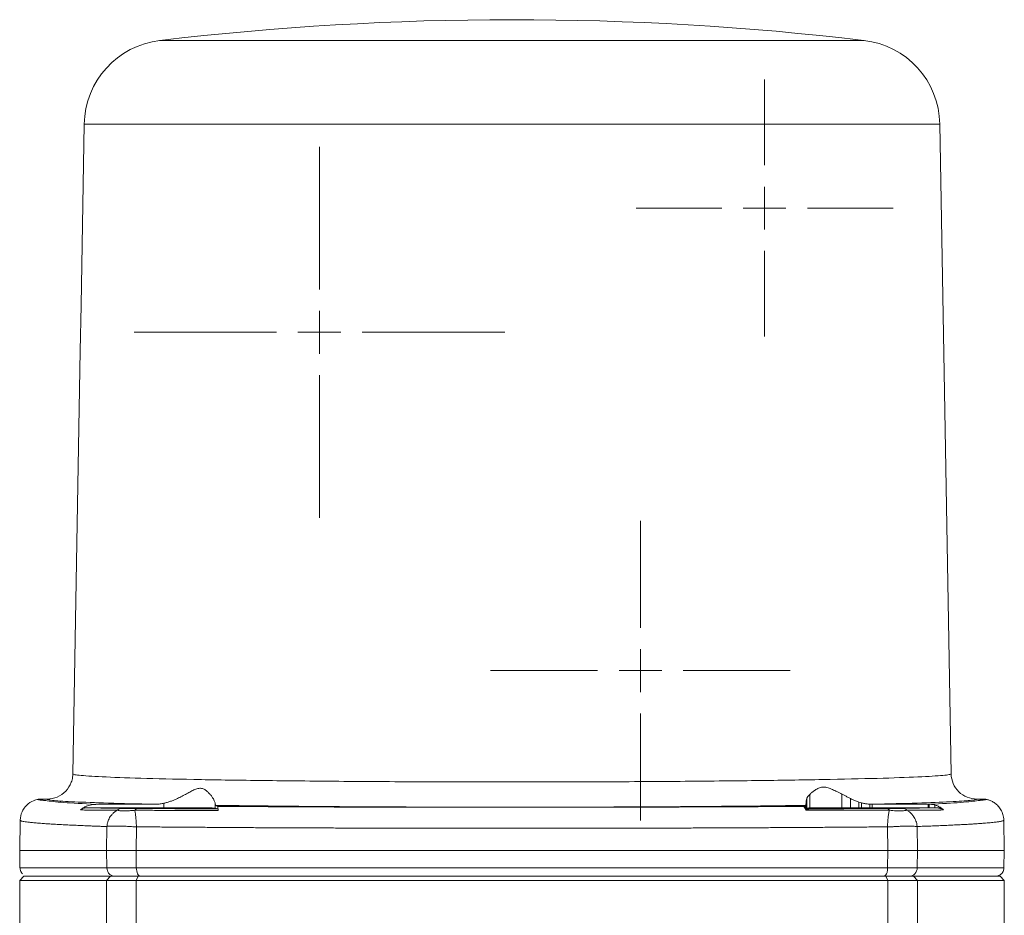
# Model space of a CAD drawing. Header units: millimetres. Extents: x 75 to 915, y -46 to 868.
# Tile 7 of 45: x 184 to 299, y 151 to 256. Entities that reach past the tile are written whole.
import ezdxf

# ---------------------------------------------------------------- set-up
doc = ezdxf.new("R2010")
doc.units = ezdxf.units.MM

# ---------------------------------------------------------------- blocks, each defined once
blk = doc.blocks.new('SW_CENTERMARKSYMBOL_17')
at = {"color": 0, "linetype": 'Continuous', "lineweight": 0}
for p, q in [((0, 5), (0, 15)), ((0, 0), (0, 2.5)), ((-5, 0), (-15, 0)), ((0, 0), (-2.5, 0)), ((0, 0), (0, -2.5)), ((0, 0), (2.5, 0)), ((5, 0), (15, 0)), ((0, -5), (0, -15))]:
    blk.add_line(p, q, dxfattribs=at)
blk = doc.blocks.new('SW_CENTERMARKSYMBOL_18')
at = {"color": 0, "linetype": 'Continuous', "lineweight": 0}
for p, q in [((0, 5), (0, 21.65)), ((0, 0), (0, 2.5)), ((-5, 0), (-21.65, 0)), ((0, 0), (-2.5, 0)), ((0, 0), (0, -2.5)), ((0, 0), (2.5, 0)), ((5, 0), (21.65, 0)), ((0, -5), (0, -21.65))]:
    blk.add_line(p, q, dxfattribs=at)
blk = doc.blocks.new('SW_CENTERMARKSYMBOL_19')
at = {"color": 0, "linetype": 'Continuous', "lineweight": 0}
for p, q in [((0, 5), (0, 17.5)), ((0, 0), (0, 2.5)), ((-5, 0), (-17.5, 0)), ((0, 0), (-2.5, 0)), ((0, 0), (0, -2.5)), ((0, 0), (2.5, 0)), ((5, 0), (17.5, 0)), ((0, -5), (0, -17.5))]:
    blk.add_line(p, q, dxfattribs=at)

msp = doc.modelspace()

# ---------------------------------------------------------------- linework, layer by layer
at = {"color": 7, "linetype": 'Continuous', "lineweight": 15}
for p, q in [((191.45, 243.75), (191.08, 222.59)), ((292.71, 167.89), (291.38, 243.76)), ((191.08, 222.58), (190.99, 217.26)), ((190.99, 217.26), (190.13, 167.89)), ((187.13, 164.94), (186.09, 164.94)), ((200.76, 164.46), (200.76, 163.94)), ((275.76, 163.89), (275.76, 164.56)), ((275.77, 164.62), (275.77, 163.89)), ((275.84, 164.95), (275.84, 163.9)), ((276.19, 165.49), (276.19, 163.91)), ((279.96, 165.52), (279.96, 163.94)), ((280.95, 165), (280.95, 163.94)), ((281.93, 164.58), (281.93, 163.94)), ((282.25, 164.49), (282.25, 163.94)), ((296.75, 164.94), (295.71, 164.94)), ((191.74, 163.94), (200.76, 163.94)), ((192.82, 164.34), (199.66, 164.34)), ((206.76, 163.89), (206.76, 164.41)), ((206.76, 163.89), (207.08, 163.81)), ((206.8, 164.21), (207.05, 164.09)), ((275.46, 164.09), (275.47, 164.09)), ((275.47, 164.09), (275.66, 164.21)), ((275.66, 164.21), (275.66, 163.87)), ((275.7, 163.88), (275.66, 163.87)), ((275.7, 163.78), (275.68, 163.81)), ((275.7, 164.22), (275.7, 163.88)), ((275.75, 163.65), (275.81, 163.79)), ((282.25, 163.94), (281.93, 163.94)), ((283.23, 164.35), (283.23, 163.94)), ((283.5, 163.94), (283.23, 163.94)), ((283.5, 164.34), (290.01, 164.35)), ((283.5, 164.34), (283.5, 163.94)), ((290.01, 163.94), (283.5, 163.94)), ((290.01, 164.35), (290.01, 163.94)), ((290.01, 164.35), (290.16, 164.35)), ((290.16, 163.94), (290.01, 163.94)), ((290.16, 164.34), (290.16, 163.94)), ((290.82, 164.25), (290.82, 163.94)), ((291.5, 163.94), (291.52, 163.93)), ((183.98, 162.5), (183.92, 158.94)), ((183.98, 162.48), (183.98, 162.5)), ((298.92, 158.94), (298.86, 162.51)), ((194.07, 158.94), (194.11, 161.74)), ((197.52, 158.94), (197.55, 161.7)), ((285.28, 161.7), (285.32, 158.94)), ((288.73, 161.74), (288.77, 158.94)), ((183.92, 158.94), (183.95, 156.91)), ((183.92, 158.94), (194.07, 158.94)), ((194.1, 156.92), (194.07, 158.94)), ((197.52, 158.94), (285.32, 158.94)), ((197.54, 156.92), (197.52, 158.94)), ((285.32, 158.94), (285.29, 156.92)), ((288.77, 158.94), (288.74, 156.92)), ((288.77, 158.94), (298.92, 158.94)), ((298.88, 156.91), (298.92, 158.94)), ((184.42, 155.94), (183.92, 155.44)), ((183.92, 155.44), (183.92, 143.44)), ((194.07, 155.44), (183.92, 155.44)), ((184.42, 155.94), (194.52, 155.94)), ((194.52, 155.94), (194.07, 155.44)), ((194.07, 155.44), (194.07, 141.28)), ((197.52, 155.44), (194.07, 155.44)), ((194.52, 155.94), (197.74, 155.94)), ((197.74, 155.94), (197.52, 155.44)), ((197.52, 155.44), (197.52, 135.87)), ((285.32, 155.44), (197.52, 155.44)), ((197.74, 155.94), (285.1, 155.94)), ((285.32, 155.44), (285.1, 155.94)), ((285.1, 155.94), (288.32, 155.94)), ((285.32, 155.44), (285.32, 135.87)), ((288.77, 155.44), (285.32, 155.44)), ((288.77, 155.44), (288.32, 155.94)), ((288.32, 155.94), (298.42, 155.94)), ((288.77, 155.44), (288.77, 141.29)), ((298.92, 155.44), (288.77, 155.44)), ((298.92, 155.44), (298.42, 155.94)), ((298.92, 145.94), (298.92, 155.44))]:
    msp.add_line(p, q, dxfattribs=at)
at = {"color": 8, "linetype": 'Continuous', "lineweight": 15}
msp.add_line((291.38, 243.76), (191.45, 243.75), dxfattribs=at)
at = {"color": 7, "linetype": 'Continuous', "lineweight": 15}
for centre, radius, start, end in [((241.43, -94.06), 350, 83.2602, 96.7493), ((201.45, 243.58), 10, 96.6131, 179.0016), ((281.39, 243.58), 10, 1.0016, 83.5859)]:
    msp.add_arc(centre, radius, start, end, dxfattribs=at)
at = {"color": 8, "linetype": 'Continuous', "lineweight": 15}
for points, knots in [([(282.5, 253.51), (282.52, 253.51), (282.61, 253.51), (282.14, 253.51), (281.08, 253.51), (279.36, 253.51), (277.07, 253.51), (274.23, 253.51), (270.88, 253.51), (267.08, 253.51), (262.89, 253.51), (258.36, 253.51), (253.58, 253.51), (248.61, 253.51), (243.53, 253.51), (238.41, 253.51), (233.34, 253.51), (228.4, 253.51), (223.65, 253.51), (219.18, 253.51), (215.05, 253.51), (211.33, 253.51), (208.07, 253.51), (205.32, 253.51), (203.13, 253.51), (201.51, 253.51), (200.57, 253.51), (200.18, 253.51), (200.29, 253.51), (200.29, 253.51)], [0, 0, 0, 0, 0.009755, 0.049251, 0.088748, 0.128244, 0.167741, 0.207237, 0.246733, 0.28623, 0.325726, 0.365222, 0.404719, 0.444215, 0.483711, 0.523208, 0.562704, 0.6022, 0.641697, 0.681193, 0.72069, 0.760186, 0.799682, 0.839179, 0.878675, 0.918171, 0.957668, 0.997164, 1, 1, 1, 1]), ([(183.95, 156.92), (183.95, 156.92), (184.82, 156.92), (188.23, 156.92), (190.77, 156.92), (194.1, 156.92)], [0, 0, 0, 0, 0.5, 0.5, 1, 1, 1, 1]), ([(288.74, 156.92), (292.06, 156.92), (294.61, 156.92), (298.02, 156.92), (298.88, 156.92), (298.88, 156.92)], [0, 0, 0, 0, 0.5, 0.5, 1, 1, 1, 1])]:
    msp.add_open_spline(points, degree=3, knots=knots, dxfattribs=at)
at = {"color": 7, "linetype": 'Continuous', "lineweight": 15}
for points, knots in [([(190.12, 167.89), (190.12, 167.76), (190.1, 167.42), (189.91, 166.7), (189.36, 165.82), (188.34, 165.11), (187.53, 164.94), (187.13, 164.94)], [0, 0, 0, 0, 0.0820926, 0.2075427, 0.4571995, 0.7068833, 0.9565566, 0.9565566, 0.9565566, 0.9565566]), ([(292.71, 167.89), (292.71, 167.89), (292.71, 167.88), (292.69, 167.86), (292.64, 167.84), (292.43, 167.78), (291.56, 167.68), (289.12, 167.53), (284.35, 167.36), (277.93, 167.22), (270.11, 167.1), (261.18, 167.01), (251.49, 166.95), (241.42, 166.94), (231.34, 166.95), (221.66, 167.01), (212.73, 167.1), (204.91, 167.21), (198.49, 167.36), (193.72, 167.52), (191.27, 167.67), (190.41, 167.78), (190.2, 167.83), (190.14, 167.86), (190.13, 167.88), (190.12, 167.88), (190.12, 167.89)], [0, 0, 0, 0, 0.003913, 0.007826, 0.015653, 0.031304, 0.062598, 0.125086, 0.187573, 0.250059, 0.312545, 0.37503, 0.437516, 0.5, 0.562485, 0.62497, 0.687455, 0.749941, 0.812427, 0.874914, 0.937402, 0.968696, 0.984347, 0.992174, 0.996087, 1, 1, 1, 1]), ([(292.71, 167.89), (292.72, 167.5), (292.88, 166.73), (293.55, 165.75), (294.54, 165.1), (295.32, 164.94), (295.71, 164.94)], [0, 0, 0, 0, 0.249995, 0.5, 0.750005, 1, 1, 1, 1]), ([(200.76, 164.46), (200.82, 164.47), (200.95, 164.5), (201.15, 164.56), (201.34, 164.62), (201.54, 164.68), (201.74, 164.75), (202.06, 164.88), (202.49, 165.08), (203.03, 165.35), (203.53, 165.63), (204.02, 165.9), (204.48, 166.12), (204.95, 166.23), (205.37, 166.16), (205.71, 165.94), (206.01, 165.67), (206.25, 165.39), (206.46, 165.1), (206.6, 164.86), (206.68, 164.67), (206.74, 164.52), (206.75, 164.44), (206.76, 164.41)], [0, 0, 0, 0, 0.0199, 0.040164, 0.060803, 0.081827, 0.103246, 0.125067, 0.187441, 0.250775, 0.316434, 0.375346, 0.438309, 0.50044, 0.562665, 0.624886, 0.683457, 0.749454, 0.812544, 0.875113, 0.918083, 0.959688, 1, 1, 1, 1]), ([(276.19, 165.49), (276.24, 165.53), (276.33, 165.62), (276.48, 165.74), (276.62, 165.85), (276.76, 165.95), (276.93, 166.06), (277.12, 166.17), (277.41, 166.29), (277.81, 166.38), (278.24, 166.3), (278.59, 166.17), (278.93, 166.03), (279.38, 165.81), (279.76, 165.62), (279.96, 165.52)], [0, 0, 0, 0, 0.055786, 0.108585, 0.158445, 0.205416, 0.249557, 0.315659, 0.375758, 0.500068, 0.624315, 0.684183, 0.750479, 0.867117, 1, 1, 1, 1]), ([(183.98, 162.5), (183.99, 162.82), (184.13, 163.47), (184.69, 164.28), (185.4, 164.74), (185.9, 164.88), (186.09, 164.91)], [0.1025444, 0.1025444, 0.1025444, 0.1025444, 0.3525399, 0.6025452, 0.8525497, 1, 1, 1, 1]), ([(186.09, 164.94), (186.09, 164.94), (186.09, 164.93), (186.11, 164.91), (186.13, 164.9), (186.17, 164.89), (186.22, 164.87), (186.27, 164.86), (186.34, 164.85), (186.42, 164.83), (186.51, 164.82), (186.61, 164.81), (186.72, 164.79), (186.84, 164.78), (186.93, 164.77), (186.97, 164.77)], [0, 0, 0, 0, 0.077084, 0.154088, 0.231026, 0.307912, 0.384762, 0.46159, 0.53841, 0.615238, 0.692088, 0.768974, 0.845912, 0.922916, 1, 1, 1, 1]), ([(186.97, 164.77), (186.93, 164.77), (186.84, 164.78), (186.72, 164.79), (186.61, 164.81), (186.51, 164.82), (186.42, 164.83), (186.34, 164.85), (186.27, 164.86), (186.22, 164.87), (186.17, 164.89), (186.13, 164.9), (186.11, 164.91), (186.09, 164.93), (186.09, 164.94), (186.09, 164.94)], [0, 0, 0, 0, 0.077084, 0.154088, 0.231026, 0.307912, 0.384762, 0.46159, 0.53841, 0.615238, 0.692088, 0.768974, 0.845912, 0.922916, 1, 1, 1, 1]), ([(186.97, 164.77), (186.93, 164.77), (186.85, 164.78), (186.74, 164.79), (186.63, 164.8), (186.54, 164.81), (186.45, 164.82), (186.37, 164.83), (186.29, 164.84), (186.21, 164.85), (186.14, 164.87), (186.09, 164.89), (186.09, 164.9), (186.09, 164.91)], [0, 0, 0, 0, 0.07131, 0.142649, 0.214011, 0.285397, 0.356836, 0.428361, 0.500003, 0.625703, 0.750127, 0.877701, 1, 1, 1, 1]), ([(192.82, 164.33), (191.31, 164.4), (190.06, 164.47), (188.6, 164.58), (188.17, 164.62), (187.47, 164.69), (187.19, 164.73), (186.97, 164.77)], [0, 0, 0, 0, 0.5, 0.5, 0.75, 0.75, 1, 1, 1, 1]), ([(187.13, 164.94), (187.13, 164.94), (187.13, 164.93), (187.13, 164.93), (187.13, 164.92), (187.15, 164.91), (187.16, 164.91), (187.21, 164.89), (187.26, 164.87), (187.46, 164.83), (187.67, 164.8), (188.47, 164.72), (189.28, 164.67), (191.41, 164.57), (192.74, 164.52), (195.86, 164.42), (197.65, 164.38), (199.66, 164.34)], [0, 0, 0, 0, 0.015625, 0.015625, 0.03125, 0.03125, 0.0625, 0.0625, 0.125, 0.125, 0.25, 0.25, 0.5, 0.5, 0.75, 0.75, 1, 1, 1, 1]), ([(200.76, 164.46), (200.69, 164.44), (200.54, 164.41), (200.32, 164.38), (200.1, 164.35), (199.88, 164.34), (199.73, 164.34), (199.66, 164.34)], [0, 0, 0, 0, 0.2009023, 0.4009709, 0.6005873, 0.8001355, 1, 1, 1, 1]), ([(275.76, 164.43), (275.76, 164.45), (275.76, 164.49), (275.76, 164.55), (275.77, 164.6), (275.77, 164.62)], [0, 0, 0, 0, 0.324404, 0.657725, 1, 1, 1, 1]), ([(275.77, 164.62), (275.77, 164.65), (275.78, 164.7), (275.8, 164.77), (275.82, 164.86), (275.84, 164.92), (275.84, 164.95)], [0, 0, 0, 0, 0.236964, 0.482618, 0.736964, 1, 1, 1, 1]), ([(275.84, 164.95), (275.85, 164.98), (275.87, 165.03), (275.9, 165.11), (275.95, 165.19), (276, 165.27), (276.06, 165.34), (276.12, 165.42), (276.17, 165.47), (276.19, 165.49)], [0, 0, 0, 0, 0.142216, 0.284173, 0.426157, 0.568453, 0.711341, 0.8551, 1, 1, 1, 1]), ([(279.96, 165.52), (280.01, 165.5), (280.12, 165.44), (280.28, 165.36), (280.45, 165.27), (280.61, 165.18), (280.78, 165.09), (280.9, 165.03), (280.95, 165)], [0, 0, 0, 0, 0.169564, 0.337407, 0.503944, 0.669599, 0.834806, 1, 1, 1, 1]), ([(280.95, 165), (281.02, 164.96), (281.15, 164.89), (281.35, 164.8), (281.55, 164.72), (281.74, 164.65), (281.87, 164.61), (281.93, 164.58)], [0, 0, 0, 0, 0.214433, 0.421651, 0.62165, 0.814431, 1, 1, 1, 1]), ([(282.25, 164.49), (282.31, 164.48), (282.43, 164.45), (282.62, 164.41), (282.82, 164.38), (283.02, 164.36), (283.16, 164.35), (283.23, 164.35)], [0, 0, 0, 0, 0.191201, 0.38669, 0.586581, 0.790982, 1, 1, 1, 1]), ([(283.5, 164.34), (285.46, 164.39), (287.21, 164.43), (290.25, 164.53), (291.54, 164.58), (293.61, 164.68), (294.4, 164.73), (295.18, 164.81), (295.38, 164.84), (295.58, 164.88), (295.63, 164.89), (295.68, 164.91), (295.69, 164.92), (295.7, 164.93), (295.7, 164.93), (295.71, 164.94), (295.71, 164.94), (295.71, 164.94)], [0, 0, 0, 0, 0.25, 0.25, 0.5, 0.5, 0.75, 0.75, 0.875, 0.875, 0.9375, 0.9375, 0.96875, 0.96875, 0.984375, 0.984375, 1, 1, 1, 1]), ([(295.86, 164.77), (295.44, 164.7), (294.75, 164.62), (292.85, 164.48), (291.63, 164.41), (290.16, 164.34)], [0, 0, 0, 0, 0.5, 0.5, 1, 1, 1, 1]), ([(296.75, 164.94), (296.75, 164.94), (296.75, 164.93), (296.73, 164.92), (296.7, 164.9), (296.67, 164.89), (296.62, 164.88), (296.56, 164.86), (296.49, 164.85), (296.42, 164.84), (296.33, 164.82), (296.23, 164.81), (296.12, 164.8), (296, 164.78), (295.91, 164.78), (295.86, 164.77)], [0, 0, 0, 0, 0.077084, 0.154088, 0.231026, 0.307912, 0.384762, 0.46159, 0.53841, 0.615238, 0.692088, 0.768974, 0.845912, 0.922916, 1, 1, 1, 1]), ([(296.75, 164.91), (296.75, 164.91), (296.75, 164.9), (296.73, 164.89), (296.69, 164.87), (296.63, 164.86), (296.53, 164.84), (296.41, 164.82), (296.25, 164.81), (296.08, 164.79), (295.93, 164.78), (295.86, 164.77)], [0, 0, 0, 0, 0.081589, 0.163338, 0.249877, 0.374299, 0.500002, 0.625347, 0.750373, 0.875242, 1, 1, 1, 1]), ([(296.75, 164.91), (296.8, 164.9), (296.91, 164.88), (297.08, 164.84), (297.26, 164.78), (297.45, 164.69), (297.64, 164.59), (297.83, 164.47), (298.02, 164.31), (298.21, 164.13), (298.38, 163.92), (298.53, 163.69), (298.66, 163.42), (298.77, 163.13), (298.84, 162.82), (298.85, 162.6), (298.86, 162.49)], [0, 0, 0, 0, 0.04654, 0.096928, 0.151204, 0.209392, 0.271488, 0.337466, 0.407288, 0.480924, 0.558361, 0.639547, 0.724373, 0.812723, 0.904588, 1, 1, 1, 1]), ([(191.01, 163.67), (191.05, 163.7), (191.13, 163.77), (191.26, 163.86), (191.4, 163.95), (191.54, 164.03), (191.7, 164.1), (191.89, 164.18), (192.14, 164.26), (192.47, 164.32), (192.7, 164.33), (192.82, 164.33)], [0, 0, 0, 0, 0.077827, 0.157871, 0.24014, 0.324628, 0.411318, 0.500185, 0.646737, 0.813222, 1, 1, 1, 1]), ([(191.74, 163.94), (191.71, 163.94), (191.65, 163.93), (191.56, 163.92), (191.49, 163.91), (191.43, 163.89), (191.39, 163.88), (191.32, 163.85), (191.23, 163.81), (191.11, 163.75), (191.04, 163.69), (191.01, 163.67)], [0, 0, 0, 0, 0.123933, 0.232342, 0.324541, 0.400089, 0.458746, 0.500411, 0.672554, 0.839374, 1, 1, 1, 1]), ([(195.3, 163.66), (195.23, 163.65), (195.07, 163.65), (194.83, 163.64), (194.59, 163.64), (194.27, 163.65), (193.82, 163.65), (193.3, 163.65), (192.79, 163.65), (192.45, 163.66), (192.13, 163.66), (191.84, 163.66), (191.5, 163.67), (191.22, 163.67), (191.06, 163.67), (191.01, 163.67)], [0, 0, 0, 0, 0.044068, 0.094515, 0.151347, 0.195276, 0.304688, 0.451107, 0.549555, 0.659482, 0.699269, 0.784832, 0.871767, 0.963467, 1, 1, 1, 1]), ([(195.85, 163.86), (195.75, 163.86), (195.55, 163.86), (195.24, 163.87), (194.91, 163.87), (194.48, 163.88), (193.96, 163.89), (193.28, 163.9), (192.63, 163.92), (192.1, 163.93), (191.83, 163.93), (191.74, 163.94)], [0, 0, 0, 0, 0.061527, 0.129652, 0.204377, 0.285701, 0.428582, 0.571451, 0.785737, 0.923365, 1, 1, 1, 1]), ([(194.11, 161.77), (194.11, 161.84), (194.13, 161.96), (194.17, 162.17), (194.24, 162.41), (194.35, 162.66), (194.51, 162.92), (194.72, 163.18), (194.98, 163.44), (195.19, 163.58), (195.3, 163.66)], [0, 0, 0, 0, 0.083239, 0.163954, 0.27746, 0.395715, 0.520527, 0.673394, 0.827088, 1, 1, 1, 1]), ([(197.35, 163.63), (197.29, 163.62), (197.15, 163.62), (196.95, 163.61), (196.76, 163.59), (196.57, 163.58), (196.41, 163.56), (196.24, 163.56), (196.06, 163.56), (195.87, 163.56), (195.69, 163.58), (195.53, 163.6), (195.4, 163.63), (195.34, 163.64), (195.3, 163.65)], [0, 0, 0, 0, 0.066971, 0.145678, 0.225912, 0.289955, 0.359185, 0.426194, 0.502113, 0.608245, 0.712715, 0.80532, 0.903233, 1, 1, 1, 1]), ([(195.85, 163.86), (195.87, 163.86), (195.92, 163.86), (196.01, 163.85), (196.11, 163.85), (196.21, 163.85), (196.33, 163.85), (196.45, 163.85), (196.62, 163.85), (196.82, 163.85), (197.07, 163.84), (197.33, 163.84), (197.52, 163.84), (197.62, 163.84)], [0, 0, 0, 0, 0.0669409, 0.1351051, 0.2046992, 0.2759175, 0.3489411, 0.4239382, 0.501064, 0.6294302, 0.7505134, 0.8684973, 1, 1, 1, 1]), ([(197.55, 161.7), (197.55, 161.75), (197.55, 161.85), (197.54, 162.02), (197.53, 162.18), (197.52, 162.4), (197.5, 162.64), (197.47, 162.91), (197.44, 163.14), (197.42, 163.31), (197.39, 163.48), (197.36, 163.56), (197.35, 163.63)], [0, 0, 0, 0, 0.054261, 0.137146, 0.209368, 0.273444, 0.421545, 0.550688, 0.6711, 0.802123, 0.860081, 1, 1, 1, 1]), ([(207.1, 163.62), (206.78, 163.62), (206.15, 163.62), (205.21, 163.62), (204.29, 163.62), (203.37, 163.62), (202.48, 163.62), (201.59, 163.62), (200.72, 163.62), (199.86, 163.63), (199.01, 163.63), (198.17, 163.63), (197.62, 163.63), (197.35, 163.63)], [0, 0, 0, 0, 0.09571, 0.190465, 0.284261, 0.377099, 0.468976, 0.559892, 0.649844, 0.738832, 0.826854, 0.913911, 1, 1, 1, 1]), ([(197.62, 163.84), (197.93, 163.84), (198.54, 163.84), (199.47, 163.83), (200.41, 163.83), (201.35, 163.83), (202.29, 163.82), (203.24, 163.82), (204.19, 163.82), (205.15, 163.81), (206.11, 163.81), (206.75, 163.81), (207.08, 163.81)], [0, 0, 0, 0, 0.100017, 0.200001, 0.299964, 0.399916, 0.499867, 0.599829, 0.699813, 0.799828, 0.899887, 1, 1, 1, 1]), ([(200.76, 163.94), (200.84, 163.94), (201, 163.94), (201.25, 163.94), (201.49, 163.94), (201.74, 163.94), (201.98, 163.94), (202.23, 163.94), (202.47, 163.93), (202.71, 163.93), (202.95, 163.93), (203.19, 163.93), (203.42, 163.93), (203.65, 163.93), (203.88, 163.93), (204.1, 163.93), (204.32, 163.93), (204.53, 163.93), (204.73, 163.92), (204.93, 163.92), (205.13, 163.92), (205.33, 163.92), (205.53, 163.92), (205.73, 163.91), (205.92, 163.91), (206.1, 163.91), (206.27, 163.91), (206.42, 163.9), (206.55, 163.9), (206.65, 163.89), (206.73, 163.89), (206.75, 163.89), (206.76, 163.89)], [0, 0, 0, 0, 0.026416, 0.052992, 0.079728, 0.106625, 0.133682, 0.1609, 0.188278, 0.215817, 0.243516, 0.271375, 0.299395, 0.327575, 0.355916, 0.384417, 0.413079, 0.441901, 0.470883, 0.500026, 0.530611, 0.563211, 0.597826, 0.634455, 0.673098, 0.713756, 0.756428, 0.801114, 0.847815, 0.896529, 0.947258, 1, 1, 1, 1]), ([(206.8, 164.21), (206.8, 164.21), (206.79, 164.22), (206.79, 164.24), (206.78, 164.26), (206.77, 164.3), (206.76, 164.35), (206.76, 164.39), (206.76, 164.41)], [0, 0, 0, 0, 0.167591, 0.334416, 0.50077, 0.666953, 0.833263, 1, 1, 1, 1]), ([(206.8, 164.21), (209.2, 164.18), (211.76, 164.15), (217.16, 164.09), (219.99, 164.07), (225.83, 164.03), (228.84, 164.02), (234.96, 164), (238.07, 163.99), (244.29, 163.99), (247.4, 164), (253.52, 164.02), (256.54, 164.03), (262.41, 164.07), (265.25, 164.09), (270.67, 164.14), (273.25, 164.17), (275.66, 164.21)], [0, 0, 0, 0, 0.125, 0.125, 0.25, 0.25, 0.375, 0.375, 0.5, 0.5, 0.625, 0.625, 0.75, 0.75, 0.875, 0.875, 1, 1, 1, 1]), ([(207.05, 164.09), (207.05, 164.09), (207.05, 164.08), (207.06, 164.05), (207.07, 164.01), (207.07, 163.96), (207.08, 163.87), (207.09, 163.75), (207.1, 163.66), (207.1, 163.62)], [0, 0, 0, 0, 0.141173, 0.271319, 0.390906, 0.500032, 0.677488, 0.844191, 1, 1, 1, 1]), ([(207.05, 164.09), (207.36, 164.09), (207.98, 164.08), (208.92, 164.08), (209.86, 164.07), (210.81, 164.07), (211.75, 164.06), (212.7, 164.06), (213.66, 164.05), (214.62, 164.05), (215.58, 164.04), (216.54, 164.04), (217.51, 164.03), (218.48, 164.03), (220.18, 164.02), (222.62, 164.01), (225.28, 164), (227.41, 164), (229.02, 164), (230.63, 163.99), (231.7, 163.99), (232.24, 163.99)], [0, 0, 0, 0, 0.038471, 0.076925, 0.115367, 0.153801, 0.192231, 0.230661, 0.269095, 0.307537, 0.34599, 0.38446, 0.42295, 0.461464, 0.500006, 0.624962, 0.750039, 0.812522, 0.874999, 0.937485, 1, 1, 1, 1]), ([(207.08, 163.81), (207.08, 163.81), (207.08, 163.8), (207.08, 163.78), (207.09, 163.75), (207.09, 163.7), (207.1, 163.65), (207.1, 163.62)], [0, 0, 0, 0, 0.1648915, 0.3311732, 0.5003414, 0.7522646, 1, 1, 1, 1]), ([(232.24, 163.99), (232.5, 163.99), (233.01, 163.99), (233.77, 163.99), (234.54, 163.98), (235.3, 163.98), (236.07, 163.98), (236.83, 163.98), (237.59, 163.98), (238.36, 163.98), (239.12, 163.98), (239.89, 163.98), (240.65, 163.98), (241.42, 163.98), (242.18, 163.98), (242.95, 163.98), (243.71, 163.98), (244.48, 163.98), (245.24, 163.98), (246.01, 163.98), (246.77, 163.98), (247.54, 163.98), (248.3, 163.98), (249.07, 163.99), (249.83, 163.99), (250.34, 163.99), (250.59, 163.99)], [0, 0, 0, 0, 0.042008, 0.083927, 0.125766, 0.167532, 0.209233, 0.250877, 0.292472, 0.334026, 0.375548, 0.417046, 0.458527, 0.5, 0.541473, 0.582954, 0.624452, 0.665974, 0.707528, 0.749123, 0.790767, 0.832468, 0.874234, 0.916073, 0.957992, 1, 1, 1, 1]), ([(250.59, 163.99), (250.9, 163.99), (251.5, 163.99), (252.41, 163.99), (253.32, 163.99), (254.22, 164), (255.13, 164), (256.03, 164), (257.4, 164.01), (259.22, 164.01), (261.31, 164.02), (263.68, 164.03), (266.32, 164.04), (268.89, 164.05), (270.93, 164.06), (272.45, 164.07), (273.96, 164.08), (274.96, 164.09), (275.46, 164.09)], [0, 0, 0, 0, 0.035684, 0.07136, 0.107032, 0.142702, 0.178373, 0.21405, 0.249734, 0.340504, 0.431259, 0.500003, 0.62494, 0.749972, 0.812434, 0.874915, 0.937431, 1, 1, 1, 1]), ([(275.53, 164.03), (275.52, 164.04), (275.51, 164.06), (275.49, 164.07), (275.48, 164.08), (275.48, 164.08), (275.47, 164.08), (275.46, 164.09), (275.46, 164.09), (275.46, 164.09), (275.46, 164.09)], [0, 0, 0, 0, 0.265668, 0.499821, 0.599484, 0.69939, 0.775062, 0.850165, 0.924768, 1, 1, 1, 1]), ([(275.68, 163.8), (275.67, 163.82), (275.65, 163.86), (275.62, 163.92), (275.59, 163.96), (275.56, 164), (275.54, 164.02), (275.53, 164.03)], [0, 0, 0, 0, 0.198362, 0.397553, 0.597569, 0.798381, 1, 1, 1, 1]), ([(275.82, 163.81), (275.8, 163.81), (275.78, 163.81), (275.75, 163.81), (275.74, 163.81), (275.73, 163.81), (275.72, 163.81), (275.71, 163.81), (275.7, 163.81), (275.69, 163.81)], [0.0000012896, 0.0000012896, 0.0000012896, 0.0000012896, 0.0000799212, 0.0000799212, 0.0000799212, 0.0001198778, 0.0001198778, 0.0001198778, 0.0001600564, 0.0001600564, 0.0001600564, 0.0001600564]), ([(275.7, 164.22), (275.71, 164.22), (275.72, 164.23), (275.73, 164.26), (275.75, 164.29), (275.75, 164.33), (275.76, 164.38), (275.76, 164.41), (275.76, 164.43)], [0, 0, 0, 0, 0.175463, 0.347299, 0.515587, 0.680409, 0.84185, 1, 1, 1, 1]), ([(275.7, 163.88), (275.71, 163.88), (275.73, 163.88), (275.75, 163.88), (275.75, 163.88), (275.76, 163.89), (275.76, 163.89)], [0, 0, 0, 0, 0.266009, 0.505117, 0.73972, 1, 1, 1, 1]), ([(285.49, 163.65), (285.36, 163.64), (285.07, 163.64), (284.62, 163.63), (284.14, 163.63), (283.52, 163.63), (282.64, 163.63), (281.65, 163.63), (280.72, 163.63), (279.64, 163.64), (278.37, 163.64), (276.95, 163.65), (276.12, 163.65), (275.75, 163.65)], [0, 0, 0, 0, 0.043169, 0.090788, 0.142862, 0.192853, 0.285752, 0.417421, 0.500003, 0.570151, 0.749979, 0.88783, 1, 1, 1, 1]), ([(275.76, 163.89), (275.76, 163.89), (275.76, 163.89), (275.77, 163.89), (275.77, 163.89)], [0, 0, 0, 0, 0.504434, 1, 1, 1, 1]), ([(275.77, 163.89), (275.78, 163.89), (275.8, 163.89), (275.83, 163.9), (275.84, 163.9)], [0, 0, 0, 0, 0.506553, 1, 1, 1, 1]), ([(275.82, 163.81), (275.85, 163.81), (275.89, 163.81), (275.92, 163.81), (276, 163.81), (276.07, 163.81), (276.15, 163.81), (276.23, 163.81), (276.3, 163.81), (276.38, 163.81), (276.38, 163.81), (276.38, 163.81), (276.38, 163.81)], [0.0000021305, 0.0000021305, 0.0000021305, 0.0000021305, 0.0001387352, 0.0001387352, 0.0001387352, 0.0004319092, 0.0004319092, 0.0004319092, 0.0007250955, 0.0007250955, 0.0007250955, 0.0007343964, 0.0007343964, 0.0007343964, 0.0007343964]), ([(275.84, 163.9), (275.85, 163.9), (275.87, 163.9), (275.91, 163.9), (275.97, 163.9), (276.07, 163.9), (276.15, 163.91), (276.19, 163.91)], [0, 0, 0, 0, 0.136398, 0.246749, 0.494562, 0.745234, 1, 1, 1, 1]), ([(276.38, 163.81), (276.35, 163.81), (276.28, 163.81), (276.17, 163.79), (276.06, 163.76), (275.99, 163.73), (275.96, 163.73)], [0, 0, 0, 0, 0.224487, 0.499991, 0.848466, 1, 1, 1, 1]), ([(276.19, 163.91), (276.25, 163.91), (276.36, 163.91), (276.53, 163.91), (276.71, 163.91), (277.11, 163.92), (277.79, 163.92), (278.66, 163.93), (279.29, 163.94), (279.66, 163.94), (279.85, 163.94), (279.96, 163.94)], [0, 0, 0, 0, 0.066452, 0.120619, 0.18191, 0.242987, 0.49983, 0.756518, 0.879043, 0.929477, 1, 1, 1, 1]), ([(276.38, 163.81), (276.68, 163.81), (277.29, 163.81), (278.19, 163.82), (279.08, 163.82), (279.97, 163.82), (280.86, 163.83), (281.75, 163.83), (282.63, 163.83), (283.5, 163.84), (284.38, 163.84), (284.95, 163.84), (285.24, 163.84)], [0, 0, 0, 0, 0.100061, 0.200081, 0.300071, 0.40004, 0.499999, 0.599958, 0.699927, 0.799917, 0.899938, 1, 1, 1, 1]), ([(279.96, 163.94), (280.04, 163.94), (280.2, 163.94), (280.44, 163.94), (280.69, 163.94), (280.87, 163.94), (280.95, 163.94)], [0, 0, 0, 0, 0.253887, 0.504273, 0.752432, 1, 1, 1, 1]), ([(280.95, 163.94), (281.04, 163.94), (281.2, 163.94), (281.43, 163.94), (281.68, 163.94), (281.84, 163.94), (281.93, 163.94)], [0, 0, 0, 0, 0.260582, 0.491173, 0.729443, 1, 1, 1, 1]), ([(282.25, 163.94), (282.41, 163.94), (282.74, 163.94), (283.06, 163.94), (283.23, 163.94)], [0, 0, 0, 0, 0.496306, 1, 1, 1, 1]), ([(287.01, 163.86), (286.99, 163.86), (286.94, 163.86), (286.83, 163.86), (286.7, 163.85), (286.51, 163.85), (286.29, 163.85), (285.89, 163.85), (285.52, 163.85), (285.24, 163.84)], [0, 0, 0, 0, 0.058072, 0.124941, 0.249776, 0.350229, 0.499493, 0.629403, 1, 1, 1, 1]), ([(285.49, 163.64), (285.46, 163.51), (285.43, 163.35), (285.38, 163.03), (285.36, 162.87), (285.32, 162.53), (285.31, 162.36), (285.29, 162.03), (285.29, 161.87), (285.28, 161.7)], [0, 0, 0, 0, 0.25, 0.25, 0.5, 0.5, 0.75, 0.75, 1, 1, 1, 1]), ([(287.56, 163.64), (287.55, 163.64), (287.51, 163.64), (287.45, 163.63), (287.35, 163.61), (287.13, 163.57), (286.77, 163.55), (286.33, 163.57), (285.95, 163.6), (285.69, 163.63), (285.56, 163.64), (285.49, 163.64)], [0, 0, 0, 0, 0.034098, 0.07277, 0.145703, 0.289922, 0.501275, 0.712203, 0.856181, 0.928164, 1, 1, 1, 1]), ([(291.82, 163.67), (291.71, 163.67), (291.48, 163.67), (291.12, 163.66), (290.72, 163.66), (290.28, 163.66), (289.82, 163.66), (289.31, 163.65), (288.77, 163.65), (288.19, 163.65), (287.77, 163.64), (287.56, 163.64)], [0, 0, 0, 0, 0.088591, 0.182823, 0.282691, 0.388192, 0.49932, 0.61607, 0.738436, 0.866414, 1, 1, 1, 1]), ([(287.56, 163.64), (287.61, 163.61), (287.7, 163.55), (287.83, 163.45), (287.95, 163.35), (288.06, 163.24), (288.16, 163.14), (288.25, 163.03), (288.36, 162.87), (288.49, 162.66), (288.61, 162.38), (288.7, 162.08), (288.72, 161.87), (288.73, 161.76)], [0, 0, 0, 0, 0.073167, 0.143905, 0.212251, 0.278243, 0.341914, 0.403298, 0.462429, 0.592445, 0.724967, 0.860465, 1, 1, 1, 1]), ([(290.16, 164.34), (290.18, 164.34), (290.21, 164.34), (290.27, 164.34), (290.35, 164.34), (290.43, 164.33), (290.53, 164.32), (290.66, 164.3), (290.77, 164.27), (290.82, 164.26)], [0, 0, 0, 0, 0.0648832, 0.1425278, 0.2860147, 0.3930381, 0.4998883, 0.7387536, 1, 1, 1, 1]), ([(290.16, 163.94), (290.18, 163.94), (290.21, 163.94), (290.28, 163.94), (290.35, 163.94), (290.43, 163.94), (290.58, 163.94), (290.71, 163.94), (290.82, 163.94)], [0, 0, 0, 0, 0.07369, 0.144375, 0.288678, 0.39672, 0.504494, 1, 1, 1, 1]), ([(291.38, 163.94), (291.35, 163.94), (291.31, 163.94), (291.27, 163.94), (291.2, 163.94), (291.12, 163.94), (291.05, 163.94), (290.97, 163.93), (290.9, 163.93), (290.82, 163.93), (290.82, 163.93), (290.82, 163.93), (290.81, 163.93)], [0.0000026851, 0.0000026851, 0.0000026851, 0.0000026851, 0.0001609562, 0.0001609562, 0.0001609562, 0.0005030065, 0.0005030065, 0.0005030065, 0.0008450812, 0.0008450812, 0.0008450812, 0.0008538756, 0.0008538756, 0.0008538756, 0.0008538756]), ([(291.49, 163.82), (291.45, 163.83), (291.38, 163.86), (291.27, 163.88), (291.14, 163.91), (290.99, 163.93), (290.87, 163.93), (290.81, 163.93)], [0, 0, 0, 0, 0.166132, 0.332833, 0.499911, 0.748048, 1, 1, 1, 1]), ([(290.82, 164.26), (290.87, 164.24), (290.97, 164.21), (291.11, 164.15), (291.24, 164.09), (291.37, 164.02), (291.45, 163.97), (291.5, 163.94)], [0, 0, 0, 0, 0.205126, 0.407772, 0.607845, 0.805275, 1, 1, 1, 1]), ([(290.82, 163.94), (290.94, 163.94), (291.16, 163.94), (291.39, 163.94), (291.5, 163.94)], [0, 0, 0, 0, 0.5173299, 1, 1, 1, 1]), ([(291.5, 163.94), (291.49, 163.94), (291.48, 163.94), (291.47, 163.94), (291.46, 163.94), (291.45, 163.94), (291.43, 163.94), (291.42, 163.94), (291.4, 163.94), (291.38, 163.94)], [0, 0, 0, 0, 0.0000533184, 0.0000533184, 0.0000533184, 0.0001350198, 0.0001350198, 0.0001350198, 0.0002183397, 0.0002183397, 0.0002183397, 0.0002183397]), ([(291.82, 163.67), (291.8, 163.69), (291.73, 163.72), (291.62, 163.77), (291.53, 163.8), (291.49, 163.82)], [0, 0, 0, 0, 0.276079, 0.609408, 1, 1, 1, 1]), ([(291.52, 163.92), (291.55, 163.9), (291.63, 163.85), (291.73, 163.76), (291.79, 163.7), (291.82, 163.67)], [0, 0, 0, 0, 0.333686, 0.666999, 1, 1, 1, 1]), ([(194.11, 161.74), (193.96, 161.74), (193.66, 161.75), (193.22, 161.77), (192.79, 161.78), (192.36, 161.8), (191.94, 161.82), (191.52, 161.84), (191.11, 161.85), (190.71, 161.87), (190.31, 161.89), (189.92, 161.91), (189.54, 161.92), (189.16, 161.94), (188.8, 161.96), (188.45, 161.98), (188.1, 162), (187.77, 162.02), (187.44, 162.04), (187.13, 162.06), (186.83, 162.08), (186.38, 162.11), (185.85, 162.15), (185.29, 162.21), (184.86, 162.26), (184.54, 162.3), (184.3, 162.34), (184.14, 162.38), (184.04, 162.42), (183.99, 162.45), (183.98, 162.47), (183.98, 162.48)], [0, 0, 0, 0, 0.022446, 0.045162, 0.068146, 0.091398, 0.11492, 0.13871, 0.162769, 0.187097, 0.211693, 0.236558, 0.261692, 0.287095, 0.312766, 0.338706, 0.364915, 0.391392, 0.418139, 0.445153, 0.472437, 0.499989, 0.572891, 0.641457, 0.705686, 0.765579, 0.821136, 0.872356, 0.91924, 0.961788, 1, 1, 1, 1]), ([(298.86, 162.49), (298.86, 162.48), (298.85, 162.47), (298.84, 162.45), (298.81, 162.43), (298.76, 162.41), (298.69, 162.39), (298.6, 162.36), (298.49, 162.34), (298.35, 162.31), (298.17, 162.29), (297.97, 162.26), (297.72, 162.23), (297.44, 162.2), (297.11, 162.17), (296.73, 162.14), (296.28, 162.1), (295.77, 162.07), (295.2, 162.03), (294.59, 161.99), (293.95, 161.96), (293.27, 161.93), (292.57, 161.89), (291.85, 161.86), (291.1, 161.83), (290.33, 161.8), (289.54, 161.77), (289, 161.75), (288.73, 161.74)], [0, 0, 0, 0, 0.022522, 0.046588, 0.072199, 0.099355, 0.128055, 0.1583, 0.190089, 0.223423, 0.258301, 0.294724, 0.332692, 0.372204, 0.413261, 0.455863, 0.500009, 0.549905, 0.598913, 0.647033, 0.694263, 0.740606, 0.78606, 0.830625, 0.874302, 0.91709, 0.958989, 1, 1, 1, 1]), ([(197.55, 161.7), (197.49, 161.71), (197.34, 161.71), (197.1, 161.72), (196.81, 161.74), (196.41, 161.76), (195.98, 161.78), (195.55, 161.8), (195.14, 161.8), (194.78, 161.79), (194.47, 161.78), (194.26, 161.77), (194.15, 161.77), (194.11, 161.77)], [0, 0, 0, 0, 0.044615, 0.10108, 0.169397, 0.249565, 0.394145, 0.500022, 0.606338, 0.750467, 0.855632, 0.93881, 1, 1, 1, 1]), ([(285.28, 161.7), (284.99, 161.7), (284.41, 161.69), (283.53, 161.69), (282.65, 161.68), (281.76, 161.67), (280.87, 161.67), (279.98, 161.66), (279.08, 161.65), (278.18, 161.65), (277.28, 161.64), (276.38, 161.63), (275.47, 161.63), (274.56, 161.62), (273.65, 161.62), (272.74, 161.61), (271.82, 161.61), (270.91, 161.6), (269.99, 161.6), (269.07, 161.59), (268.14, 161.59), (267.22, 161.58), (266.29, 161.58), (265.36, 161.58), (264.43, 161.57), (263.5, 161.57), (262.57, 161.57), (261.64, 161.56), (260.7, 161.56), (259.77, 161.56), (258.83, 161.55), (257.89, 161.55), (256.95, 161.55), (256.01, 161.55), (255.08, 161.54), (254.14, 161.54), (253.2, 161.54), (252.25, 161.54), (251.31, 161.54), (250.37, 161.53), (249.43, 161.53), (248.49, 161.53), (247.55, 161.53), (246.61, 161.53), (245.67, 161.53), (244.73, 161.53), (243.79, 161.53), (242.92, 161.53), (242.13, 161.53), (241.01, 161.53), (239.48, 161.53), (237.54, 161.53), (235.6, 161.53), (233.65, 161.53), (231.71, 161.54), (229.76, 161.54), (227.82, 161.54), (225.88, 161.55), (223.94, 161.55), (222.01, 161.56), (220.08, 161.57), (218.15, 161.58), (216.24, 161.58), (214.32, 161.59), (212.42, 161.6), (210.52, 161.61), (208.64, 161.62), (206.76, 161.64), (204.89, 161.65), (203.04, 161.66), (201.19, 161.68), (199.36, 161.69), (198.16, 161.7), (197.55, 161.7)], [0, 0, 0, 0, 0.010714, 0.02142, 0.032118, 0.042807, 0.053488, 0.064161, 0.074825, 0.085481, 0.096129, 0.106769, 0.1174, 0.128022, 0.138637, 0.149243, 0.15984, 0.17043, 0.181011, 0.191583, 0.202148, 0.212704, 0.223252, 0.233791, 0.244322, 0.254845, 0.265359, 0.275865, 0.286363, 0.296852, 0.307333, 0.317806, 0.32827, 0.338726, 0.349174, 0.359613, 0.370044, 0.380467, 0.390881, 0.401287, 0.411685, 0.422074, 0.432456, 0.442828, 0.453193, 0.463549, 0.473896, 0.484236, 0.492123, 0.500008, 0.52135, 0.542729, 0.564143, 0.585593, 0.60708, 0.628602, 0.650161, 0.671755, 0.693386, 0.715053, 0.736755, 0.758494, 0.780269, 0.80208, 0.823927, 0.84581, 0.867729, 0.889684, 0.911675, 0.933702, 0.955765, 0.977865, 1, 1, 1, 1]), ([(288.73, 161.76), (288.7, 161.76), (288.62, 161.76), (288.48, 161.76), (288.3, 161.77), (288.03, 161.78), (287.69, 161.79), (287.29, 161.79), (286.86, 161.77), (286.4, 161.75), (285.95, 161.72), (285.59, 161.71), (285.38, 161.7), (285.28, 161.7)], [0, 0, 0, 0, 0.045252, 0.101924, 0.17002, 0.24954, 0.394849, 0.499992, 0.604686, 0.750456, 0.853264, 0.936444, 1, 1, 1, 1]), ([(194.07, 158.94), (194.11, 158.94), (194.2, 158.94), (194.33, 158.94), (194.48, 158.94), (194.63, 158.94), (194.79, 158.94), (194.96, 158.94), (195.14, 158.94), (195.32, 158.94), (195.51, 158.94), (195.71, 158.94), (195.91, 158.94), (196.13, 158.94), (196.34, 158.94), (196.57, 158.94), (196.8, 158.94), (197.03, 158.94), (197.27, 158.94), (197.43, 158.94), (197.52, 158.94)], [0, 0, 0, 0, 0.055556, 0.111111, 0.166666, 0.222222, 0.277777, 0.333332, 0.388887, 0.444442, 0.499997, 0.555552, 0.611108, 0.666663, 0.722219, 0.777774, 0.83333, 0.888887, 0.944443, 1, 1, 1, 1]), ([(285.32, 158.94), (285.4, 158.94), (285.57, 158.94), (285.81, 158.94), (286.04, 158.94), (286.27, 158.94), (286.49, 158.94), (286.71, 158.94), (286.92, 158.94), (287.13, 158.94), (287.33, 158.94), (287.52, 158.94), (287.7, 158.94), (287.88, 158.94), (288.05, 158.94), (288.21, 158.94), (288.36, 158.94), (288.5, 158.94), (288.64, 158.94), (288.72, 158.94), (288.77, 158.94)], [0, 0, 0, 0, 0.055556, 0.111111, 0.166666, 0.222222, 0.277777, 0.333332, 0.388887, 0.444442, 0.499997, 0.555552, 0.611108, 0.666663, 0.722219, 0.777774, 0.83333, 0.888887, 0.944443, 1, 1, 1, 1]), ([(183.95, 156.93), (183.97, 156.8), (183.99, 156.61), (184.12, 156.38), (184.21, 156.27), (184.25, 156.22)], [0, 0, 0, 0, 0.4789326, 0.7367336, 1, 1, 1, 1]), ([(194.1, 156.92), (194.14, 156.92), (194.22, 156.92), (194.35, 156.92), (194.49, 156.92), (194.64, 156.92), (194.8, 156.92), (194.97, 156.92), (195.14, 156.92), (195.32, 156.92), (195.51, 156.92), (195.71, 156.92), (195.92, 156.92), (196.13, 156.92), (196.35, 156.92), (196.58, 156.92), (196.81, 156.92), (197.05, 156.92), (197.29, 156.92), (197.46, 156.92), (197.54, 156.92)], [0, 0, 0, 0, 0.054477, 0.109081, 0.163812, 0.21867, 0.273654, 0.328765, 0.384003, 0.439368, 0.49486, 0.550479, 0.606225, 0.662097, 0.718097, 0.774223, 0.830477, 0.886858, 0.943365, 1, 1, 1, 1]), ([(195, 155.94), (194.89, 155.94), (194.78, 155.96), (194.56, 156.05), (194.45, 156.13), (194.28, 156.32), (194.21, 156.44), (194.12, 156.68), (194.1, 156.8), (194.1, 156.92)], [0, 0, 0, 0, 0.25, 0.25, 0.5, 0.5, 0.75, 0.75, 1, 1, 1, 1]), ([(285.29, 156.92), (282.44, 156.92), (279.44, 156.92), (273.17, 156.92), (269.89, 156.92), (263.08, 156.92), (259.55, 156.92), (252.26, 156.92), (248.51, 156.92), (240.85, 156.92), (236.94, 156.92), (229.04, 156.92), (225.05, 156.92), (217.07, 156.92), (213.08, 156.92), (205.21, 156.92), (201.33, 156.92), (197.54, 156.92)], [0, 0, 0, 0, 0.125, 0.125, 0.25, 0.25, 0.375, 0.375, 0.5, 0.5, 0.625, 0.625, 0.75, 0.75, 0.875, 0.875, 1, 1, 1, 1]), ([(197.98, 155.94), (197.87, 155.94), (197.64, 156.15), (197.55, 156.67), (197.54, 156.92)], [0, 0, 0, 0, 0.5, 1, 1, 1, 1]), ([(284.85, 155.94), (284.91, 155.94), (284.96, 155.96), (285.07, 156.06), (285.12, 156.13), (285.2, 156.32), (285.24, 156.44), (285.28, 156.68), (285.29, 156.8), (285.29, 156.92)], [0, 0, 0, 0, 0.25, 0.25, 0.5, 0.5, 0.75, 0.75, 1, 1, 1, 1]), ([(287.84, 155.94), (288.07, 155.94), (288.54, 156.15), (288.74, 156.67), (288.74, 156.92)], [0, 0, 0, 0, 0.5, 1, 1, 1, 1]), ([(297.88, 155.94), (298.01, 155.95), (298.2, 155.97), (298.43, 156.1), (298.59, 156.22), (298.72, 156.38), (298.85, 156.61), (298.87, 156.81), (298.88, 156.93)], [0, 0, 0, 0, 0.239904, 0.368857, 0.500449, 0.631976, 0.76074, 1, 1, 1, 1]), ([(195, 155.94), (193.84, 155.94), (191.54, 155.94), (188.92, 155.94), (186.92, 155.94), (185.65, 155.94), (185.04, 155.94), (185.04, 155.94), (185.04, 155.94)], [0, 0, 0, 0, 0.1955953, 0.3896665, 0.5820625, 0.7698977, 0.9549612, 1, 1, 1, 1]), ([(197.98, 155.94), (197.92, 155.94), (197.79, 155.94), (197.6, 155.94), (197.42, 155.94), (197.24, 155.94), (196.97, 155.94), (196.63, 155.94), (196.23, 155.94), (195.87, 155.94), (195.58, 155.94), (195.34, 155.94), (195.16, 155.94), (195.05, 155.94), (195, 155.94)], [0, 0, 0, 0, 0.049845, 0.099676, 0.149547, 0.199513, 0.249627, 0.374983, 0.500007, 0.6249, 0.750388, 0.833762, 0.916882, 1, 1, 1, 1]), ([(284.85, 155.94), (284.56, 155.94), (283.98, 155.94), (283.11, 155.94), (282.23, 155.94), (281.34, 155.94), (280.45, 155.94), (279.56, 155.94), (278.67, 155.94), (277.77, 155.94), (276.86, 155.94), (274.67, 155.94), (271.15, 155.94), (266.17, 155.94), (261.03, 155.94), (255.69, 155.94), (250.22, 155.94), (244.58, 155.94), (238.86, 155.94), (233.01, 155.94), (227.14, 155.94), (221.21, 155.94), (215.3, 155.94), (210.83, 155.94), (207.79, 155.94), (206.13, 155.94), (204.47, 155.94), (202.83, 155.94), (201.2, 155.94), (199.58, 155.94), (198.52, 155.94), (197.98, 155.94)], [0, 0, 0, 0, 0.010777, 0.021549, 0.032319, 0.043087, 0.053853, 0.06462, 0.075387, 0.086157, 0.096929, 0.107706, 0.164399, 0.221098, 0.280547, 0.340002, 0.402041, 0.464086, 0.52847, 0.592859, 0.659259, 0.725665, 0.793673, 0.861688, 0.881462, 0.901219, 0.920968, 0.940714, 0.960464, 0.980224, 1, 1, 1, 1]), ([(287.84, 155.94), (287.81, 155.94), (287.75, 155.94), (287.64, 155.94), (287.53, 155.94), (287.42, 155.94), (287.23, 155.94), (286.97, 155.94), (286.6, 155.94), (286.21, 155.94), (285.83, 155.94), (285.48, 155.94), (285.17, 155.94), (284.96, 155.94), (284.85, 155.94)], [0, 0, 0, 0, 0.049845, 0.099676, 0.149547, 0.199513, 0.249627, 0.374983, 0.500007, 0.6249, 0.750388, 0.833762, 0.916882, 1, 1, 1, 1]), ([(297.81, 155.94), (297.83, 155.94), (297.89, 155.94), (297.38, 155.94), (296.36, 155.94), (294.83, 155.94), (292.88, 155.94), (290.59, 155.94), (288.75, 155.94), (287.84, 155.94)], [0, 0, 0, 0, 0.071823, 0.237246, 0.399278, 0.557808, 0.708983, 0.856407, 1, 1, 1, 1])]:
    msp.add_open_spline(points, degree=3, knots=knots, dxfattribs=at)
for points in [[(281.93, 164.58), (282.04, 164.55), (282.14, 164.52), (282.25, 164.49)], [(296.75, 164.94), (296.75, 164.89), (296.45, 164.83), (295.86, 164.77)], [(195.85, 163.86), (195.65, 163.86), (195.46, 163.78), (195.3, 163.65)], [(197.35, 163.63), (197.43, 163.76), (197.52, 163.84), (197.62, 163.84)], [(275.66, 164.21), (275.67, 164.21), (275.69, 164.21), (275.7, 164.22)], [(275.75, 163.65), (275.73, 163.69), (275.72, 163.74), (275.7, 163.78)], [(275.7, 163.78), (275.74, 163.78), (275.76, 163.78), (275.81, 163.78)], [(275.96, 163.73), (275.89, 163.7), (275.82, 163.68), (275.75, 163.65)], [(275.81, 163.78), (275.81, 163.79), (275.82, 163.8), (275.82, 163.81)], [(275.81, 163.78), (275.86, 163.76), (275.91, 163.74), (275.96, 163.73)], [(283.23, 164.35), (283.32, 164.35), (283.41, 164.34), (283.5, 164.34)], [(285.24, 163.84), (285.33, 163.84), (285.42, 163.77), (285.49, 163.64)], [(290.81, 163.93), (289.68, 163.91), (288.41, 163.88), (287.01, 163.86)], [(287.01, 163.86), (287.21, 163.86), (287.41, 163.78), (287.56, 163.64)], [(291.38, 163.94), (291.41, 163.93), (291.44, 163.91), (291.46, 163.9)], [(291.46, 163.9), (291.48, 163.91), (291.5, 163.92), (291.52, 163.93)], [(291.49, 163.82), (291.48, 163.84), (291.47, 163.87), (291.46, 163.9)], [(291.46, 163.9), (291.59, 163.84), (291.71, 163.76), (291.82, 163.67)], [(194.11, 161.74), (194.11, 161.75), (194.11, 161.76), (194.11, 161.77)], [(288.73, 161.76), (288.73, 161.75), (288.73, 161.75), (288.73, 161.74)], [(288.74, 156.92), (288.38, 156.92), (287.4, 156.92), (286.03, 156.92), (285.29, 156.92)]]:
    msp.add_open_spline(points, degree=3, dxfattribs=at)

# ---------------------------------------------------------------- block references
at = {"color": 7, "linetype": 'Continuous', "lineweight": 0}
for name, p in [('SW_CENTERMARKSYMBOL_17', (270.92, 233.94)), ('SW_CENTERMARKSYMBOL_18', (218.92, 219.44)), ('SW_CENTERMARKSYMBOL_19', (256.42, 179.94))]:
    msp.add_blockref(name, p, dxfattribs=at)

doc.saveas('drawing.dxf')
